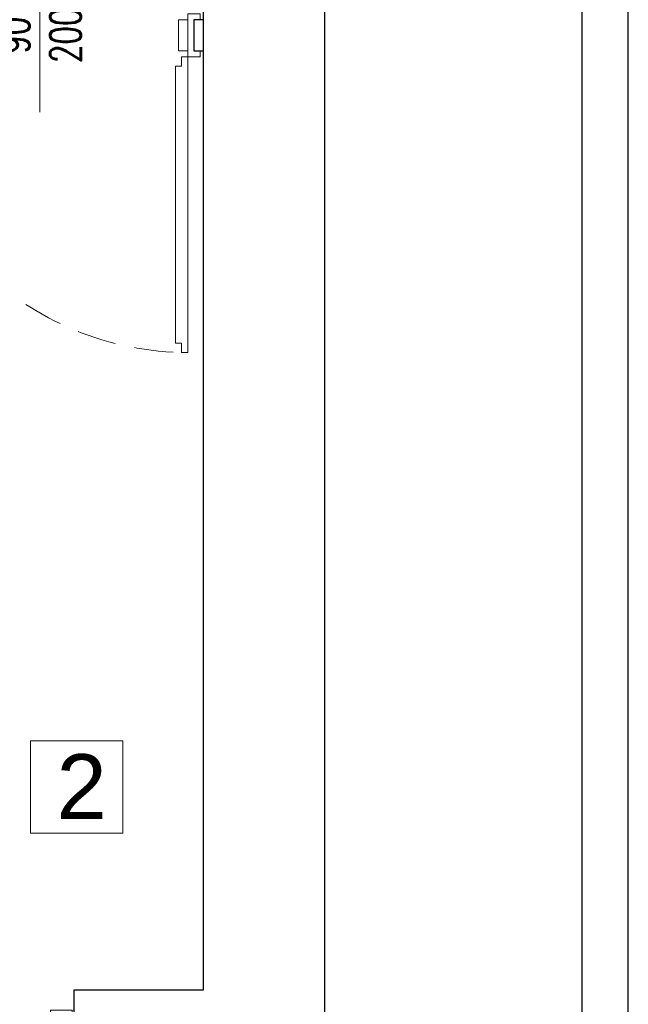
# Model space of a CAD drawing. Header units: centimetres. Extents: x 4120 to 19220, y -7417 to 180.
# Tile 125 of 223: x 12433 to 12630, y -4673 to -4354. Entities that reach past the tile are written whole.
import ezdxf

# ---------------------------------------------------------------- set-up
doc = ezdxf.new("R2010")
doc.units = ezdxf.units.CM
doc.linetypes.add('DASHED', pattern=[19.05, 12.7, -6.35])
doc.layers.add('A_Drzwi', color=30, linetype='Continuous', lineweight=20)
for name, color, linetype in [('A_krawężniki', 8, 'Continuous'), ('A_okna', 3, 'Continuous'), ('A_opisy', 7, 'Continuous'), ('A_Ściany', 2, 'Continuous')]:
    doc.layers.add(name, color=color, linetype=linetype)
doc.styles.add('Arial', font='arial.ttf', dxfattribs={"height": 25})
doc.styles.add('JACEK_07', font='SIMPLEX.SHX', dxfattribs={"width": 0.7})

# ---------------------------------------------------------------- blocks, each defined once
blk = doc.blocks.new('*U1969')
at = {"color": 7}
blk.add_line((55.5, -22.01), (55.5, 22.01), dxfattribs=at)
for p, q in [((0.5, 3), (0.5, -3)), ((7.5, 3), (0.5, 3)), ((6.5, -3), (6.5, 2)), ((6.5, 2), (7.5, 2)), ((7.5, 2), (7.5, 3)), ((103.5, 2), (103.5, 3)), ((103.5, 3), (110.5, 3)), ((103.5, 2), (104.5, 2)), ((104.5, 2), (104.5, -3)), ((110.5, 3), (110.5, -3)), ((0.5, -3), (6.5, -3)), ((102.5, -2), (97.5, -2)), ((97.5, -2), (97.5, -92)), ((102.5, -1), (102.5, -2)), ((103.5, -1), (102.5, -1)), ((103.5, -93), (103.5, -1)), ((110.5, -3), (104.5, -3)), ((102.5, -92), (97.5, -92)), ((102.5, -93), (102.5, -92)), ((103.5, -93), (102.5, -93))]:
    blk.add_line(p, q)
at = {"linetype": 'DASHED'}
blk.add_arc((102.5, 2), 95, 180, 270, dxfattribs=at)
for p in [(111, 3), (111, 0), (111, -3)]:
    blk.add_point(p)
at = {"layer": 'A_okna'}
for p in [(0, 3), (0, 0), (0, -3)]:
    blk.add_point(p, dxfattribs=at)
at = {"color": 7, "style": 'JACEK_07', "width": 0.7}
for s, p in [('200', (68.75, -8.88)), ('90', (52.09, -6.33))]:
    blk.add_text(s, height=10, rotation=90, dxfattribs=at).set_placement(p)
blk = doc.blocks.new('*U1988')
at = {"color": 7}
blk.add_lwpolyline([(50, 25), (50, -25)], dxfattribs=at)
for points in [[(-2, 5), (0, 5), (0, -5), (-2, -5), (-2, -7), (2, -7), (2, -5), (2, 7), (-2, 7), (-2, 5)], [(102, 5), (100, 5), (100, -5), (102, -5), (102, -7), (98, -7), (98, -5), (98, 7), (102, 7), (102, 5)], [(2, -5), (5, -5), (5, 5), (2, 5)], [(98, -5), (95, -5), (95, 5), (98, 5)]]:
    blk.add_lwpolyline(points)
blk.add_lwpolyline([(96, -7), (96, -10), (94, -10), (94, -100), (96, -100), (96, -103), (98, -103), (98, -7)], close=True)
at = {"linetype": 'DASHED'}
blk.add_arc((98, -7), 96, 180, 270, dxfattribs=at)
at = {"color": 7, "insert": (50, 0), "char_height": 10, "width": 10, "attachment_point": 5, "rotation": 90, "style": 'JACEK_07'}
blk.add_mtext('\\pxqc;90\\P200', dxfattribs=at)

msp = doc.modelspace()

# ---------------------------------------------------------------- linework, layer by layer
at = {"layer": 'A_krawężniki', "color": 250, "transparency": 33554610}
msp.add_lwpolyline([(12630.48, -4027.72, 0.414214), (12430.47, -3827.73), (11379.08, -3827.73, 0.414206), (11179.08, -4027.72), (11179.08, -5598.74, 0.414229), (11479.08, -5898.73), (12330.48, -5898.73, 0.414206), (12630.48, -5598.74), (12630.48, -4027.72)], format="xyb", dxfattribs=at)
msp.add_lwpolyline([(12615.48, -4027.72, 0.414214), (12430.47, -3842.73), (11379.08, -3842.73, 0.414206), (11194.08, -4027.72), (11194.08, -5598.74, 0.414229), (11479.08, -5883.73), (12330.48, -5883.73, 0.414206), (12615.48, -5598.74)], format="xyb", close=True, dxfattribs=at)
at = {"layer": 'A_opisy', "lineweight": 18}
msp.add_lwpolyline([(12436.52, -4587.82), (12466.52, -4587.82), (12466.52, -4617.82), (12436.52, -4617.82), (12436.52, -4587.82)], dxfattribs=at)
at = {"layer": 'A_Ściany', "color": 7}
for points in [[(12532.08, -5500.73), (12532.08, -3925.73), (12486.08, -3925.73), (12486.08, -3945.73), (12492.58, -3945.73), (12492.58, -4102.73), (12282.58, -4102.73), (12282.58, -3945.73), (12376.08, -3945.73), (12376.08, -3925.73), (11745.08, -3925.73)], [(12492.58, -4128.23), (12492.58, -4668.73), (12450.58, -4668.73), (12450.58, -4681.23)], [(12492.58, -4353.73), (12489.57, -4353.73), (12489.57, -4363.73), (12492.57, -4363.73)]]:
    msp.add_lwpolyline(points, dxfattribs=at)

# ---------------------------------------------------------------- block references
at = {"layer": 'A_Drzwi', "color": 30, "linetype": 'Continuous', "lineweight": 18, "rotation": 359.9999999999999}
msp.add_blockref('*U1988', (12389.58, -4358.73), dxfattribs=at)
at = {"layer": 'A_Drzwi'}
msp.add_blockref('*U1969', (12339.58, -4678.23), dxfattribs=at)

# ---------------------------------------------------------------- texts
at = {"layer": 'A_opisy', "lineweight": 18, "insert": (12444.98, -4592.15), "char_height": 21, "width": 593.4214, "attachment_point": 1, "style": 'Arial'}
msp.add_mtext('2', dxfattribs=at)

doc.saveas('drawing.dxf')
